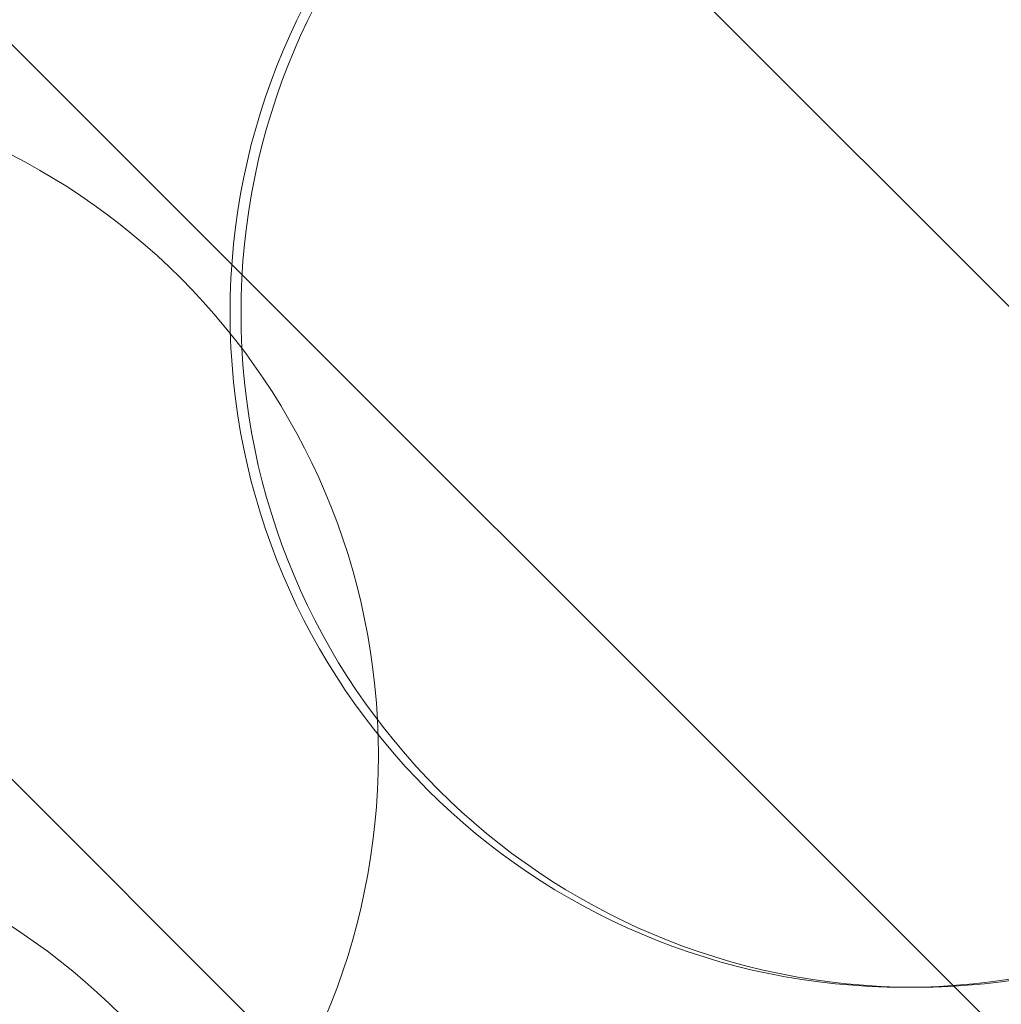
# Model space of a CAD drawing. Header units: metres. Extents: x 179483 to 180084, y 582739 to 582904.
# Tile 78 of 205: x 179766.93 to 179768.73, y 582814.02 to 582815.83. Entities that reach past the tile are written whole.
import ezdxf

# ---------------------------------------------------------------- set-up
doc = ezdxf.new("R2010")
doc.units = ezdxf.units.M
doc.layers.get('0').update_dxf_attribs({"linetype": 'CONTINUOUS', "lineweight": 9})
doc.layers.add('TA - VERDACHT_OBJECT', color=1, linetype='CONTINUOUS', lineweight=18)
doc.layers.add('TA - VRIJGEGEVEN TOT 4M-MV', color=3, linetype='CONTINUOUS', lineweight=18)
doc.styles.get("Standard").update_dxf_attribs({"font": 'arial.ttf'})

# ---------------------------------------------------------------- blocks, each defined once
blk = doc.blocks.new('Object')
at = {"lineweight": 20}
blk.add_circle((0, 0), 1.2358, dxfattribs=at)
at = {"color": 7}
blk.add_attdef('1', (-2.4803, 0.7741), '', height=1.2, dxfattribs=at)

msp = doc.modelspace()

# ---------------------------------------------------------------- hatches: boundary and pattern name
at = {"layer": 'TA - VRIJGEGEVEN TOT 4M-MV'}
h = msp.add_hatch(dxfattribs=at)
h.set_pattern_fill('ANSI31', color=256, scale=0.3, angle=90, style=0)
h.paths.add_polyline_path([(179736.9046, 582819.8328), (179732.6495, 582821.1255), (179729.8142, 582821.5339), (179723.2543, 582822.0152), (179721.5155, 582820.1667), (179722.115, 582819.3332), (179723.6414, 582817.8851), (179731.0262, 582815.827), (179733.221, 582815.6807), (179739.0409, 582815.4546), (179745.8884, 582815.3089), (179750.2592, 582814.7262), (179757.6523, 582813.382), (179757.6635, 582813.4305), (179760.3446, 582813.2541), (179760.589, 582813.2834), (179762.6917, 582813.0997), (179765.0358, 582812.9455), (179770.7591, 582813.0425), (179770.7193, 582813.4675), (179770.4538, 582814.5292), (179770.1154, 582816.2673), (179766.7819, 582817.4077), (179764.4538, 582817.7957), (179761.6407, 582817.8927), (179759.7006, 582817.7957), (179758.3655, 582818.4091), (179751.0073, 582818.9599), (179748.5537, 582819.2427), (179745.829, 582818.0867), (179742.3725, 582819.9551), (179741.8676, 582820.0133)])

# ---------------------------------------------------------------- block references
at = {"layer": 'TA - VERDACHT_OBJECT', "linetype": 'ByBlock'}
for p in [(179768.55, 582815.29), (179768.57, 582815.29), (179766.35, 582814.48), (179766.24, 582813.13)]:
    msp.add_blockref('Object', p, dxfattribs=at)

doc.saveas('drawing.dxf')
